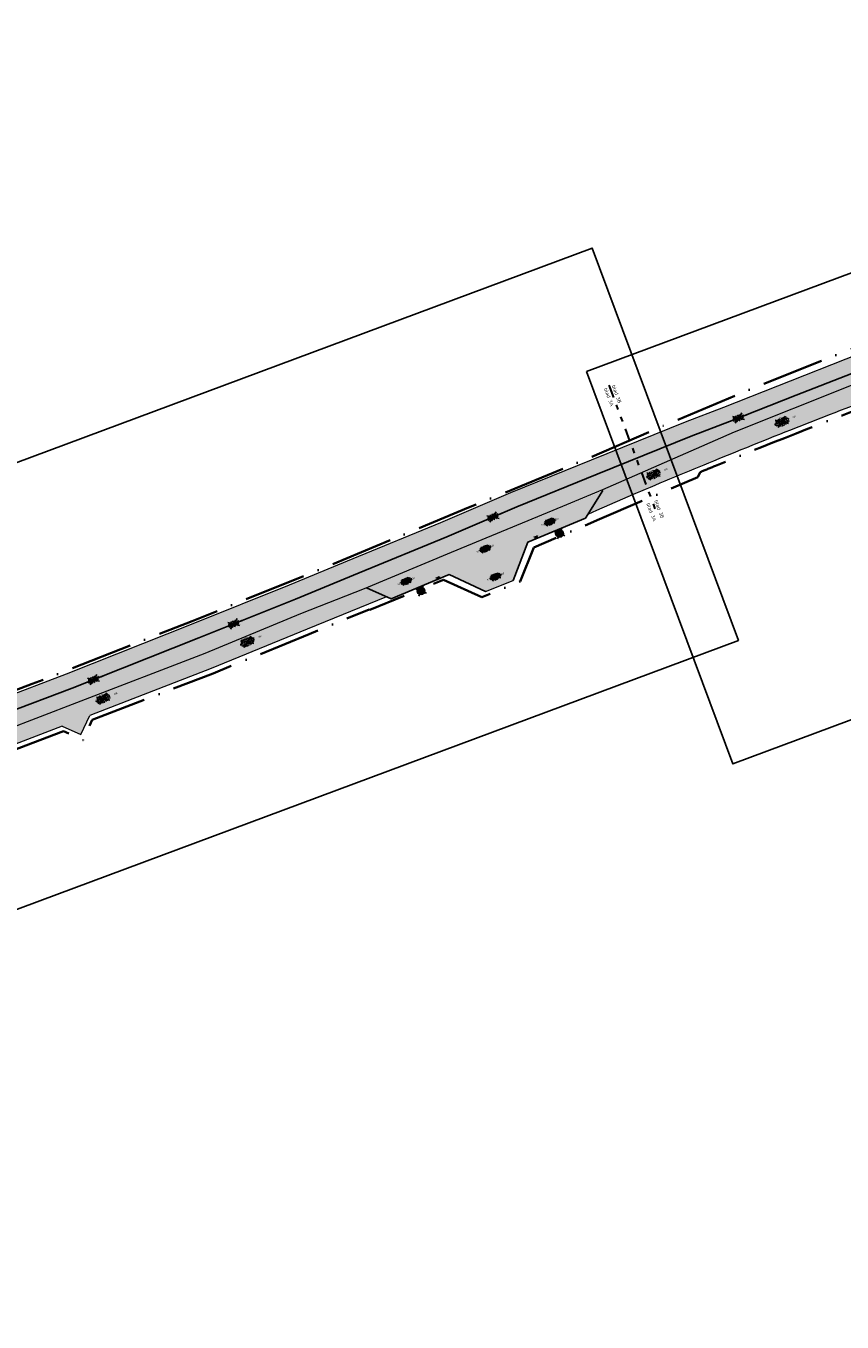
# Model space of a CAD drawing. Header units: metres. Extents: x 132493 to 135358, y 502695 to 503216.
# Tile 31 of 37: x 133220 to 133378, y 502965 to 503216. Entities that reach past the tile are written whole.
import ezdxf
from ezdxf.enums import TextEntityAlignment as Align

# ---------------------------------------------------------------- set-up
doc = ezdxf.new("R2010")
doc.units = ezdxf.units.M
doc.linetypes.add('AL-TEKENBLADGRENS', pattern=[11.5, 2.5, -1.5, 1, -1.5, 1, -1.5, 2.5])
doc.linetypes.add('XX-PROJECTGRENS', pattern=[18, 12, -3, 0, -3])
doc.layers.get('Defpoints').update_dxf_attribs({"color": 3})
doc.layers.add('ARC- groen', color=92, linetype='Continuous', lineweight=35, plot=False)
doc.layers.add('ARC-opbreken asfalt zwart', color=252, linetype='Continuous', lineweight=20, plot=False)
doc.layers.add('ARC-opbreken bss kf ev grijs', color=30, linetype='Continuous', plot=False)
for name, color, linetype, lineweight in [('N-WE-KG-GRENS_WERKGRENS-G', 5, 'XX-PROJECTGRENS', 35), ('N-WE-VH-KANTVERHARDING-G', 2, 'Continuous', 18), ('V-WE-GR-GRAS-S', 3, 'Continuous', 25), ('V-WE-RI-KOLK-S', 7, 'Continuous', 25), ('V-WE-VH-KANTOPSLUITING_TROTTOIRBAND_130 150-G', 210, 'VH-TROTTOIRBAND_130-150-V', 25), ('V-WE-VH-VERHARDING_ASFALT-S', 2, 'Continuous', 25), ('V-WE-VH-VERHARDING_BETONSTRAATSTEEN_ELLEBOOG-S', 2, 'Continuous', 25), ('V-WE-VW-VERKEERSTEKEN_BORD_E-S', 7, 'Continuous', 25), ('X-XX-AL-TEKENBLADGRENS-GD', 7, 'AL-TEKENBLADGRENS', 30), ('X-XX-AL-TEKENBLADGRENS-T35', 2, 'Continuous', 35)]:
    doc.layers.add(name, color=color, linetype=linetype, lineweight=lineweight)
doc.styles.add('NLCS-ISO', font='NLCS-ISO.ttf')
doc.styles.add('NLCS-ISO-M200-T35', font='NLCS-ISO.ttf', dxfattribs={"height": 0.7})
doc.linetypes.add('VH-TROTTOIRBAND_130-150-V', pattern='A,2.5,[24,NLCS.SHX,S=1,R=0,X=0,Y=0],2.5,-2,2,-2,2,-2', length=15)

# ---------------------------------------------------------------- blocks, each defined once
blk = doc.blocks.new('V-SVW-VERKEERSTEKEN_BORD_E01-SO')
at = {"true_color": 0xffffff}
h = blk.add_hatch(color=7, dxfattribs=at)
h.dxf.hatch_style = 1
h.paths.add_polyline_path([(-3.8, 0), (-3.5, 0, -1), (3.5, 0), (3.8, 0, 1)])
h = blk.add_hatch(color=7, dxfattribs=at)
h.dxf.hatch_style = 1
h.paths.add_polyline_path([(3.8, 0), (3.5, 0, -1), (-3.5, 0), (-3.8, 0, 1)])
h = blk.add_hatch(color=7, dxfattribs=at)
h.dxf.hatch_style = 1
h.paths.add_polyline_path([(-3.5, 0), (-3.4, 0, -1), (3.4, 0), (3.5, 0, 1)])
h = blk.add_hatch(color=7, dxfattribs=at)
h.dxf.hatch_style = 1
h.paths.add_polyline_path([(3.5, 0), (3.4, 0, -1), (-3.4, 0), (-3.5, 0, 1)])
h = blk.add_hatch(color=7, dxfattribs=at)
h.dxf.hatch_style = 1
h.paths.add_polyline_path([(-3.4, 0), (-2.6, 0, -1), (2.6, 0), (3.4, 0, 1)])
h = blk.add_hatch(color=7, dxfattribs=at)
h.dxf.hatch_style = 1
h.paths.add_polyline_path([(3.4, 0), (2.6, 0, -1), (-2.6, 0), (-3.4, 0, 1)])
h = blk.add_hatch(color=7, dxfattribs=at)
h.dxf.hatch_style = 1
h.paths.add_polyline_path([(-1.9, 1.5), (-2.1, 1.6, 0.169585), (-2.6, 0, 0.627905), (1.6, -2.1), (1.5, -1.9, -0.884205)])
h = blk.add_hatch(color=7, dxfattribs=at)
h.dxf.hatch_style = 1
h.paths.add_polyline_path([(-2, 1.3, 0.145992), (-2.4, 0, 0.596263), (1.3, -2)])
h = blk.add_hatch(color=7, dxfattribs=at)
h.dxf.hatch_style = 1
h.paths.add_polyline_path([(-1.6, 2.1, 0.056786), (-2.1, 1.6), (1.6, -2.1, 0.056786), (2.1, -1.6)])
h = blk.add_hatch(color=7, dxfattribs=at)
h.dxf.hatch_style = 1
h.paths.add_polyline_path([(-1.9, 1.5, 0.020695), (-2, 1.3), (1.3, -2, 0.020695), (1.5, -1.9)], flags=17)
h = blk.add_hatch(color=7, dxfattribs=at)
h.dxf.hatch_style = 1
h.paths.add_polyline_path([(1.9, -1.5), (2.1, -1.6, 0.169585), (2.6, 0, 0.627905), (-1.6, 2.1), (-1.5, 1.9, -0.884205)])
h = blk.add_hatch(color=7, dxfattribs=at)
h.dxf.hatch_style = 1
h.paths.add_polyline_path([(-1.3, 2, 0.020695), (-1.5, 1.9), (1.9, -1.5, 0.020695), (2, -1.3)], flags=17)
h = blk.add_hatch(color=7, dxfattribs=at)
h.dxf.hatch_style = 1
h.paths.add_polyline_path([(-1.3, 2), (2, -1.3, 0.145992), (2.4, 0, 0.596263)])
at = {"color": 250, "true_color": 0x191919}
for points in [[(-4, -4), (4, 4)], [(-4, 4), (4, -4)]]:
    blk.add_lwpolyline(points, dxfattribs=at)
at = {"color": 250, "lineweight": 0, "true_color": 0x191919}
for points in [[(1.6, -2.1), (-2.1, 1.6)], [(1.3, -2), (-2, 1.3)], [(2.1, -1.6), (-1.6, 2.1)], [(2, -1.3), (-1.3, 2)]]:
    blk.add_lwpolyline(points, dxfattribs=at)
for radius in [3.75, 3.55, 3.35]:
    blk.add_circle((0, 0), radius, dxfattribs=at)
for radius, start, end in [(2.65, 141.5002, 308.4998), (2.45, 146.7757, 303.2243), (2.65, 321.5002, 128.4998), (2.45, 326.7757, 123.2243)]:
    blk.add_arc((0, 0), radius, start, end, dxfattribs=at)
blk = doc.blocks.new('V-SGR-GRAS_01-SO')
at = {"ltscale": 0.1}
for p, q in [((-1.96, -0.07), (-1.98, 0)), ((-1.93, 0.19), (-1.93, 0.24)), ((-1.89, 0.24), (-1.92, 0.25)), ((-1.67, 0.02), (-1.6, 0.04)), ((-1.6, 0.24), (-1.65, 0.29)), ((-1.53, 0.32), (-1.6, 0.35)), ((-1.45, 0.64), (-1.52, 0.66)), ((-1.52, 0.19), (-1.44, 0.19)), ((-1.47, 0.58), (-1.48, 0.65)), ((0, 0), (-1.43, 1.03)), ((-1.43, 0.48), (-1.35, 0.5)), ((-1.36, 0.21), (-1.43, 0.23)), ((0, 0), (-1.43, -1.03)), ((-1.42, 0.13), (-1.36, 0.17)), ((-1.38, 0.11), (-1.32, 0.16)), ((-1.37, 0.01), (-1.38, 0.08)), ((-1.33, 0.11), (-1.33, 0.19)), ((-1.3, 0.76), (-1.32, 0.77)), ((-1.28, 0.68), (-1.28, 0.76)), ((-1.17, 0.39), (-1.23, 0.43)), ((-1.17, 0.24), (-1.22, 0.29)), ((-1.15, 0.65), (-1.21, 0.7)), ((-1.11, 0.17), (-1.04, 0.19)), ((-1.03, 0.03), (-1.1, 0.07)), ((-0.94, 0.84), (-1, 0.88)), ((-0.97, 0.51), (-0.92, 0.57)), ((-0.89, 0.5), (-0.97, 0.52)), ((-0.94, 0.19), (-0.87, 0.19)), ((-0.92, 0.42), (-0.86, 0.46)), ((-0.89, 0.81), (-0.82, 0.81)), ((-0.87, 0.66), (-0.89, 0.73)), ((-0.8, 0.06), (-0.88, 0.08)), ((-0.87, 0.62), (-0.8, 0.64)), ((-0.8, 0.47), (-0.87, 0.51)), ((-0.75, 0.24), (-0.8, 0.29)), ((-0.77, 0.09), (-0.79, 0.16)), ((-0.73, 0.65), (-0.78, 0.7)), ((-0.74, 0.03), (-0.73, 0.11)), ((-0.67, 0.11), (-0.73, 0.14)), ((-0.69, 0.61), (-0.68, 0.68)), ((-0.58, 0.92), (-0.64, 0.96)), ((-0.56, 0.92), (-0.51, 0.97)), ((-0.56, 0.32), (-0.48, 0.34)), ((-0.44, 0.55), (-0.51, 0.59)), ((-0.43, 0.78), (-0.5, 0.8)), ((-0.42, 0.71), (-0.36, 0.74)), ((-0.34, 0.35), (-0.41, 0.37)), ((-0.32, 0.24), (-0.38, 0.29)), ((-0.31, 0.19), (-0.37, 0.22)), ((-0.37, 0.19), (-0.29, 0.19)), ((-0.31, 0.65), (-0.36, 0.7)), ((-0.32, 0.81), (-0.24, 0.81)), ((-0.32, 0.77), (-0.24, 0.79)), ((-0.28, 0.73), (-0.29, 0.81)), ((-0.21, 1), (-0.27, 1.03)), ((-0.24, 0.02), (-0.17, 0.04)), ((-0.18, 0.17), (-0.19, 0.24)), ((-0.08, 0.63), (-0.14, 0.67)), ((-0.14, -0.04), (-0.14, 0.03)), ((-0.09, 0.53), (-0.09, 0.6)), ((-0.08, 0.16), (-0.03, 0.21)), ((-0.07, 0.19), (0, 0.23)), ((0.06, 0.27), (-0.01, 0.3)), ((0, 0), (1.43, 1.03)), ((0, 0.47), (0.07, 0.49)), ((0, 0), (1.43, -1.03)), ((0.1, 0.24), (0.05, 0.29)), ((0.13, 0.64), (0.06, 0.66)), ((0.07, 0.99), (0.14, 1.03)), ((0.12, 0.65), (0.07, 0.7)), ((0.22, 0.2), (0.15, 0.22)), ((0.21, 0.19), (0.28, 0.19)), ((0.29, 0.71), (0.22, 0.75)), ((0.24, 0.92), (0.31, 0.94)), ((0.26, 0.81), (0.33, 0.81)), ((0.32, 0.81), (0.3, 0.89)), ((0.31, 0.17), (0.39, 0.19)), ((0.32, 0.57), (0.38, 0.62)), ((0.42, 0.34), (0.36, 0.38)), ((0.42, 0.25), (0.4, 0.32)), ((0.43, 0.48), (0.49, 0.51)), ((0.53, 0.24), (0.47, 0.29)), ((0.54, 0.65), (0.49, 0.7)), ((0.56, -0.02), (0.49, 0.02)), ((0.5, 0.45), (0.51, 0.53)), ((0.59, 0.93), (0.52, 0.94)), ((0.55, 0.62), (0.63, 0.64)), ((0.65, 0.79), (0.58, 0.83)), ((0.68, 0.49), (0.61, 0.51)), ((0.77, 0.05), (0.7, 0.07)), ((0.78, 0.42), (0.72, 0.46)), ((0.78, 0.19), (0.86, 0.19)), ((0.83, 0.81), (0.91, 0.81)), ((0.92, 0.06), (0.85, 0.09)), ((0.87, 0.31), (0.94, 0.33)), ((0.95, 0.24), (0.9, 0.29)), ((0.91, 0.89), (0.91, 0.92)), ((0.97, 0.65), (0.91, 0.7)), ((0.93, 0.76), (0.99, 0.8)), ((1.01, 0.87), (0.95, 0.91)), ((1.01, 0.33), (1, 0.4)), ((1.15, 0.78), (1.08, 0.8)), ((1.15, 0.5), (1.08, 0.54)), ((1.1, 0.38), (1.1, 0.45)), ((1.11, 0.77), (1.18, 0.79)), ((1.24, 0.34), (1.17, 0.36)), ((1.18, 0.01), (1.26, 0.03)), ((1.21, 0.21), (1.26, 0.26)), ((1.28, 0.14), (1.22, 0.17)), ((1.28, 0.25), (1.35, 0.29)), ((1.37, 0.24), (1.32, 0.29)), ((1.39, 0.65), (1.34, 0.7)), ((1.36, 0.19), (1.43, 0.19)), ((1.42, 0.46), (1.5, 0.48)), ((1.51, 0.58), (1.44, 0.62)), ((1.64, 0.21), (1.58, 0.25)), ((1.61, 0.41), (1.59, 0.48)), ((1.69, 0.3), (1.7, 0.37)), ((1.79, 0.19), (1.72, 0.21)), ((1.74, 0.16), (1.81, 0.18)), ((1.8, 0.24), (1.75, 0.29)), ((1.93, 0.19), (1.95, 0.19)), ((-1.92, -0.16), (-1.85, -0.12)), ((-1.82, -0.08), (-1.9, -0.06)), ((-1.76, -0.13), (-1.82, -0.09)), ((-1.78, -0.3), (-1.73, -0.25)), ((-1.62, -0.5), (-1.69, -0.46)), ((-1.63, -0.57), (-1.68, -0.52)), ((-1.61, -0.17), (-1.67, -0.11)), ((-1.57, -0.44), (-1.49, -0.44)), ((-1.54, -0.66), (-1.5, -0.64)), ((-1.4, -0.05), (-1.46, -0.01)), ((-1.38, -0.46), (-1.38, -0.39)), ((-1.35, -0.28), (-1.28, -0.26)), ((-1.27, -0.23), (-1.34, -0.21)), ((-1.26, -0.42), (-1.33, -0.38)), ((-1.27, -0.56), (-1.28, -0.48)), ((-1.21, -0.57), (-1.26, -0.52)), ((-1.18, -0.67), (-1.25, -0.65)), ((-1.19, -0.17), (-1.24, -0.11)), ((-1.13, -0.78), (-1.19, -0.75)), ((-1.06, -0.39), (-1, -0.35)), ((-1.04, -0.58), (-0.97, -0.57)), ((-0.99, -0.44), (-0.92, -0.44)), ((-0.9, -0.34), (-0.96, -0.3)), ((-0.9, -0.65), (-0.84, -0.6)), ((-0.84, -0.94), (-0.85, -0.93)), ((-0.78, -0.57), (-0.84, -0.52)), ((-0.76, -0.7), (-0.83, -0.67)), ((-0.76, -0.17), (-0.82, -0.11)), ((-0.8, -0.13), (-0.73, -0.11)), ((-0.71, -0.38), (-0.79, -0.36)), ((-0.79, -0.54), (-0.78, -0.46)), ((-0.72, -0.89), (-0.65, -0.87)), ((-0.71, -0.9), (-0.64, -0.86)), ((-0.62, -0.82), (-0.7, -0.8)), ((-0.67, -0.48), (-0.69, -0.4)), ((-0.53, -0.26), (-0.6, -0.22)), ((-0.58, -0.99), (-0.59, -0.97)), ((-0.57, -0.1), (-0.5, -0.06)), ((-0.49, -0.25), (-0.44, -0.19)), ((-0.48, -0.44), (-0.41, -0.42)), ((-0.4, -0.63), (-0.46, -0.59)), ((-0.38, -0.98), (-0.43, -0.93)), ((-0.42, -0.44), (-0.34, -0.44)), ((-0.36, -0.57), (-0.41, -0.52)), ((-0.34, -0.17), (-0.39, -0.11)), ((-0.26, -0.99), (-0.33, -0.95)), ((-0.25, -0.09), (-0.32, -0.07)), ((-0.17, -0.18), (-0.24, -0.14)), ((-0.16, -0.53), (-0.23, -0.51)), ((-0.21, -0.61), (-0.15, -0.58)), ((-0.19, -0.62), (-0.19, -0.54)), ((-0.17, -0.74), (-0.1, -0.72)), ((-0.07, -0.97), (-0.14, -0.95)), ((-0.04, -0.55), (-0.1, -0.51)), ((-0.08, -0.4), (-0.09, -0.32)), ((-0.01, -1.01), (0.04, -0.95)), ((0.05, -0.98), (0, -0.93)), ((0.07, -0.57), (0.01, -0.52)), ((0.02, -0.96), (0.01, -0.89)), ((0.08, -0.17), (0.03, -0.11)), ((0.1, -0.91), (0.03, -0.88)), ((0.07, -0.29), (0.14, -0.27)), ((0.19, -0.1), (0.13, -0.06)), ((0.16, -0.44), (0.23, -0.44)), ((0.17, -1.04), (0.22, -1.02)), ((0.31, -0.24), (0.24, -0.22)), ((0.33, -0.47), (0.26, -0.43)), ((0.29, -0.33), (0.35, -0.29)), ((0.4, -0.68), (0.32, -0.66)), ((0.39, -0.6), (0.45, -0.55)), ((0.39, -0.59), (0.46, -0.57)), ((0.4, -0.69), (0.41, -0.62)), ((0.46, -0.83), (0.4, -0.8)), ((0.47, -0.98), (0.42, -0.93)), ((0.49, -0.57), (0.44, -0.52)), ((0.45, -0.12), (0.46, -0.05)), ((0.51, -0.17), (0.45, -0.11)), ((0.52, -0.32), (0.5, -0.24)), ((0.62, -0.88), (0.6, -0.81)), ((0.63, -0.14), (0.7, -0.12)), ((0.69, -0.39), (0.62, -0.35)), ((0.64, -0.84), (0.71, -0.81)), ((0.7, -0.89), (0.77, -0.88)), ((0.73, -0.44), (0.81, -0.44)), ((0.82, -0.76), (0.76, -0.72)), ((0.78, -0.04), (0.85, 0)), ((0.86, -0.39), (0.79, -0.37)), ((0.8, -0.19), (0.85, -0.14)), ((0.86, -0.94), (0.84, -0.93)), ((0.91, -0.57), (0.86, -0.52)), ((0.93, -0.17), (0.88, -0.11)), ((0.95, -0.83), (0.88, -0.81)), ((0.94, -0.44), (1.01, -0.42)), ((1.05, -0.31), (0.99, -0.27)), ((1, -0.77), (1, -0.7)), ((1.05, -0.2), (1.05, -0.12)), ((1.11, -0.24), (1.1, -0.16)), ((1.19, -0.68), (1.12, -0.64)), ((1.14, -0.56), (1.21, -0.52)), ((1.21, -0.8), (1.2, -0.73)), ((1.33, -0.1), (1.26, -0.08)), ((1.26, -0.75), (1.33, -0.73)), ((1.34, -0.57), (1.29, -0.52)), ((1.36, -0.17), (1.3, -0.11)), ((1.31, -0.44), (1.38, -0.44)), ((1.42, -0.23), (1.35, -0.19)), ((1.42, -0.54), (1.35, -0.52)), ((1.55, -0.6), (1.49, -0.56)), ((1.5, -0.29), (1.57, -0.27)), ((1.64, -0.27), (1.65, -0.2)), ((1.64, -0.27), (1.7, -0.23)), ((1.68, -0.55), (1.74, -0.5)), ((1.71, -0.16), (1.69, -0.09)), ((1.78, -0.15), (1.71, -0.11)), ((1.71, -0.52), (1.71, -0.52)), ((1.78, -0.17), (1.73, -0.11)), ((1.88, -0.25), (1.81, -0.23))]:
    blk.add_line(p, q, dxfattribs=at)
at = {"ltscale": 0.1, "style": 'NLCS-ISO'}
blk.add_attdef('TYPE', text='', height=0.5, dxfattribs=at).set_placement((3.47, -0.02), align=Align.MIDDLE_CENTER)
blk = doc.blocks.new('V-SRI-KOLK_STRAAT_300X300-SO')
at = {"ltscale": 0.1}
for p, q in [((-1.875, 2), (1.875, -0.5)), ((1.875, 2), (-1.875, -0.5))]:
    blk.add_line(p, q, dxfattribs=at)
for p, q in [((-0.75, 0), (0.75, 1.5)), ((0.75, 0), (-0.75, 1.5))]:
    blk.add_line(p, q)
at = {"flags": 128}
blk.add_lwpolyline([(-0.75, 0), (0.75, 0), (0.75, 1.5), (-0.75, 1.5)], close=True, dxfattribs=at)
blk = doc.blocks.new('V-SVH-BSS_KEIFORMAAT_ELLEBOOG-SO')
at = {"ltscale": 0.1}
for p, q in [((-5.6, 0.4), (-4, 0.4)), ((-5, 1.4), (-2.9, 1.4)), ((-5, 0.4), (-5, -1.4)), ((0, 0), (-4.2, -3)), ((-4, 1.4), (-4, -1.7)), ((0, 0), (-3.7, 2.7)), ((-3.1, 2.5), (-1.9, 2.5)), ((-2.9, 2.5), (-2.9, -0.7)), ((-2.9, 0.4), (0.2, 0.4)), ((-1.9, 2.8), (-1.9, 0.4)), ((-1.9, 1.4), (1.3, 1.4)), ((-0.8, 2.9), (-0.8, 1.4)), ((-0.8, 2.5), (2.3, 2.5)), ((-0.8, 0.4), (-0.8, -2.8)), ((0, 0), (3.7, 2.7)), ((0.2, 3), (0.2, 2.5)), ((0.2, 1.4), (0.2, -1.7)), ((1.3, 2.5), (1.3, -0.7)), ((1.3, 0.4), (4.4, 0.4)), ((2.3, 2.7), (2.3, 0.4)), ((2.3, 1.4), (5, 1.4)), ((3.4, 2.4), (3.4, 1.4)), ((3.4, 0.4), (3.4, -2.4)), ((4.4, 1.4), (4.4, -1.7)), ((5.5, 0.7), (5.5, -0.7)), ((5.5, 0.4), (5.6, 0.4)), ((-5.5, -0.7), (-5, -0.7)), ((-4.6, -1.7), (-1.9, -1.7)), ((-4, -0.7), (-0.8, -0.7)), ((-2.9, -1.7), (-2.9, -2.5)), ((-1.9, -0.7), (-1.9, -2.8)), ((-1.9, -2.8), (1.3, -2.8)), ((-0.8, -1.7), (2.3, -1.7)), ((0, 0), (4.2, -3)), ((0.2, -0.7), (3.4, -0.7)), ((0.2, -2.8), (0.2, -3)), ((1.3, -1.7), (1.3, -2.9)), ((2.3, -0.7), (2.3, -2.7)), ((3.4, -1.7), (4.6, -1.7)), ((4.4, -0.7), (5.5, -0.7))]:
    blk.add_line(p, q, dxfattribs=at)
at = {"style": 'NLCS-ISO'}
blk.add_attdef('FORMAAT', text='', height=1.8, dxfattribs=at).set_placement((-5.7, 0), align=Align.MIDDLE_RIGHT)
blk.add_attdef('KLEUR', text='', height=1.8, dxfattribs=at).set_placement((5.7, 0), align=Align.MIDDLE_LEFT)
at = {"style": 'NLCS-ISO', "flags": 1}
blk.add_attdef('FUNCTIE', text='', height=1.8, dxfattribs=at).set_placement((0.1, -3.6), align=Align.MIDDLE_CENTER)
blk = doc.blocks.new('V-SVH-ASFALT-SO')
at = {"ltscale": 0.1}
for p, q in [((-5.6, -0.6), (-4, 2.1)), ((-1.8, -2.8), (-4.5, 1.8)), ((-4.1, -2), (-1.2, 2.9)), ((0.6, -3), (-2.7, 2.6)), ((-2.2, -2.7), (1.1, 2.9)), ((2.7, -2.6), (-0.5, 3)), ((0, -3), (3.1, 2.5)), ((4.5, -1.8), (1.9, 2.8)), ((2.5, -2.7), (4.9, 1.5)), ((5.6, 0.3), (5, 1.4)), ((-4.9, -1.5), (-5.6, -0.2))]:
    blk.add_line(p, q, dxfattribs=at)
for q in [(-4.9, 3.5), (4.9, 3.5), (-4.9, -3.5), (4.9, -3.5)]:
    blk.add_line((0, 0), q)
at = {"style": 'NLCS-ISO'}
blk.add_attdef('KLEUR', text='', height=1.8, dxfattribs=at).set_placement((7.3, 0), align=Align.MIDDLE_LEFT)
at = {"style": 'NLCS-ISO', "flags": 1}
blk.add_attdef('FUNCTIE', text='', height=1.8, dxfattribs=at).set_placement((0.1, -3.6), align=Align.MIDDLE_CENTER)

msp = doc.modelspace()

# ---------------------------------------------------------------- hatches: boundary and pattern name
at = {"layer": 'ARC- groen', "transparency": 33554559}
h = msp.add_hatch(color=256, dxfattribs=at)
h.dxf.hatch_style = 1
h.paths.add_polyline_path([(133353.65, 503131.46), (133329.18, 503121.07), (133332.11, 503125.9), (133354.48, 503135.72), (133381.52, 503146.47), (133387.48, 503144.78)])
h = msp.add_hatch(color=256, dxfattribs=at)
h.dxf.hatch_style = 1
edge = h.paths.add_edge_path()
edge.add_line((133153.09, 503052.22), (133136.6, 503046.39))
edge.add_arc((133133.86, 503051.45), 5.75, 298.4906, 353.6449)
edge.add_line((133139.58, 503050.81), (133151.98, 503055.27))
edge.add_line((133151.98, 503055.27), (133221.36, 503081.3))
edge.add_line((133221.36, 503081.3), (133255.07, 503094.23))
edge.add_line((133255.07, 503094.23), (133286.31, 503106.86))
edge.add_line((133286.31, 503106.86), (133290.19, 503105.11))
edge.add_line((133290.19, 503105.11), (133256.27, 503091.21))
edge.add_line((133256.27, 503091.21), (133232.72, 503082.14))
edge.add_line((133232.72, 503082.14), (133231.02, 503078.42))
edge.add_line((133231.02, 503078.42), (133227.38, 503080.08))
edge.add_line((133227.38, 503080.08), (133217.29, 503076.12))
edge.add_line((133217.29, 503076.12), (133153.09, 503052.22))
at = {"layer": 'ARC-opbreken asfalt zwart', "transparency": 33554559}
h = msp.add_hatch(color=256, dxfattribs=at)
h.dxf.hatch_style = 1
edge = h.paths.add_edge_path()
edge.add_line((133142.75, 503058.23), (133116.91, 503048.88))
edge.add_line((133116.91, 503048.88), (133108.88, 503040.17))
edge.add_line((133108.88, 503040.17), (133145.78, 503053.07))
edge.add_line((133145.78, 503053.07), (133171.94, 503062.63))
edge.add_line((133171.94, 503062.63), (133200.18, 503073.25))
edge.add_line((133200.18, 503073.25), (133211.36, 503077.42))
edge.add_line((133211.36, 503077.42), (133216.69, 503079.44))
edge.add_line((133216.69, 503079.44), (133230.23, 503084.63))
edge.add_line((133230.23, 503084.63), (133242.65, 503089.43))
edge.add_line((133242.65, 503089.43), (133259.37, 503096))
edge.add_line((133259.37, 503096), (133265.84, 503098.63))
edge.add_line((133265.84, 503098.63), (133270.42, 503100.52))
edge.add_line((133270.42, 503100.52), (133279.8, 503104.28))
edge.add_line((133279.8, 503104.28), (133285.96, 503106.71))
edge.add_line((133285.96, 503106.71), (133292.17, 503109.31))
edge.add_line((133292.17, 503109.31), (133296.71, 503111.2))
edge.add_line((133296.71, 503111.2), (133314.28, 503118.5))
edge.add_line((133314.28, 503118.5), (133324.32, 503122.66))
edge.add_line((133324.32, 503122.66), (133332.11, 503125.9))
edge.add_line((133332.11, 503125.9), (133341.17, 503129.87))
edge.add_line((133341.17, 503129.87), (133352.3, 503134.73))
edge.add_line((133352.3, 503134.73), (133357.59, 503137.1))
edge.add_line((133357.59, 503137.1), (133380.27, 503146.12))
edge.add_line((133380.27, 503146.12), (133389.97, 503149.41))
edge.add_line((133389.97, 503149.41), (133391.17, 503150.28))
edge.add_line((133391.17, 503150.28), (133393.9, 503151.46))
edge.add_line((133393.9, 503151.46), (133410.03, 503156.5))
edge.add_line((133410.03, 503156.5), (133417.1, 503158.56))
edge.add_line((133417.1, 503158.56), (133431.76, 503161.92))
edge.add_line((133431.76, 503161.92), (133450.73, 503165.36))
edge.add_line((133450.73, 503165.36), (133462, 503167.55))
edge.add_line((133462, 503167.55), (133466.42, 503168.48))
edge.add_line((133466.42, 503168.48), (133468.78, 503169.12))
edge.add_line((133468.78, 503169.12), (133476.03, 503171.07))
edge.add_line((133476.03, 503171.07), (133480.92, 503172.69))
edge.add_line((133480.92, 503172.69), (133485.11, 503174.05))
edge.add_line((133485.11, 503174.05), (133495.24, 503177.91))
edge.add_line((133495.24, 503177.91), (133504.39, 503181.51))
edge.add_line((133504.39, 503181.51), (133509.49, 503183.55))
edge.add_line((133509.49, 503183.55), (133511.2, 503184.23))
edge.add_line((133511.2, 503184.23), (133516.07, 503185.93))
edge.add_line((133516.07, 503185.93), (133514.39, 503190.89))
edge.add_line((133514.39, 503190.89), (133507.7, 503188.54))
edge.add_line((133507.7, 503188.54), (133495.71, 503183.4))
edge.add_line((133495.71, 503183.4), (133481.92, 503178.22))
edge.add_line((133481.92, 503178.22), (133468.86, 503174.34))
edge.add_line((133468.86, 503174.34), (133458.27, 503172.01))
edge.add_line((133458.27, 503172.01), (133452.4, 503171.02))
edge.add_line((133452.4, 503171.02), (133446.22, 503169.97))
edge.add_line((133446.22, 503169.97), (133432.28, 503167.63))
edge.add_arc((133484.24, 502919.12), 253.88, 101.8112, 105.1625)
edge.add_line((133417.84, 503164.17), (133410.73, 503162.18))
edge.add_line((133410.73, 503162.18), (133406.04, 503160.81))
edge.add_line((133406.04, 503160.81), (133398.64, 503158.35))
edge.add_line((133398.64, 503158.35), (133394.33, 503156.91))
edge.add_line((133394.33, 503156.91), (133391.25, 503155.89))
edge.add_line((133391.25, 503155.89), (133368.43, 503146.93))
edge.add_line((133368.43, 503146.93), (133348.13, 503139.01))
edge.add_line((133348.13, 503139.01), (133339.01, 503135.33))
edge.add_line((133339.01, 503135.33), (133333.77, 503133.21))
edge.add_line((133333.77, 503133.21), (133329.88, 503131.64))
edge.add_line((133329.88, 503131.64), (133322.09, 503128.47))
edge.add_line((133322.09, 503128.47), (133315.14, 503125.64))
edge.add_line((133315.14, 503125.64), (133310.39, 503123.64))
edge.add_line((133310.39, 503123.64), (133300.72, 503119.51))
edge.add_line((133300.72, 503119.51), (133296.9, 503117.94))
edge.add_line((133296.9, 503117.94), (133291.93, 503115.9))
edge.add_line((133291.93, 503115.9), (133277.58, 503109.98))
edge.add_line((133277.58, 503109.98), (133269.66, 503106.72))
edge.add_line((133269.66, 503106.72), (133228.24, 503090.22))
edge.add_line((133228.24, 503090.22), (133223.91, 503088.57))
edge.add_line((133223.91, 503088.57), (133218.92, 503086.67))
edge.add_line((133218.92, 503086.67), (133200.79, 503079.93))
edge.add_line((133200.79, 503079.93), (133192.18, 503076.69))
edge.add_line((133192.18, 503076.69), (133165.35, 503066.63))
edge.add_line((133165.35, 503066.63), (133157.59, 503063.69))
edge.add_line((133157.59, 503063.69), (133142.75, 503058.23))
at = {"layer": 'ARC-opbreken bss kf ev grijs', "transparency": 33554559}
h = msp.add_hatch(color=256, dxfattribs=at)
h.dxf.hatch_style = 1
h.paths.add_polyline_path([(133332.09, 503125.68), (133286.33, 503106.87), (133291.09, 503104.7), (133302.36, 503109.42), (133309.37, 503106.15), (133314.72, 503108.25), (133317.6, 503115.73), (133328.73, 503120.36)])

# ---------------------------------------------------------------- linework, layer by layer
at = {"layer": 'Defpoints', "elevation": -7055.85, "flags": 128}
for points in [[(133328.95, 503148.75), (133508.69, 503215.69), (133536.99, 503139.69), (133357.26, 503072.75)], [(133150.32, 503105.72), (133330.06, 503172.66), (133358.37, 503096.66), (133178.63, 503029.72)]]:
    msp.add_lwpolyline(points, close=True, dxfattribs=at)
at = {"layer": 'Defpoints', "flags": 128}
msp.add_lwpolyline([(133216.37, 503082.49), (133229.33, 503087.43), (133253.88, 503097.16), (133272.55, 503104.65), (133284.89, 503109.76), (133301.88, 503116.75), (133315.45, 503122.53), (133331.01, 503128.86), (133349.23, 503136.22), (133356.62, 503139.05), (133369.53, 503144.14), (133380.34, 503148.4)], dxfattribs=at)
at = {"layer": 'N-WE-KG-GRENS_WERKGRENS-G', "flags": 128}
msp.add_lwpolyline([(132714.23, 502831.39), (132712.74, 502830.02), (132714.17, 502827.11), (132719.43, 502816.19), (132713.92, 502811.82, 0.041618), (132718.64, 502809.63, 0.097455), (132725.88, 502809.06), (132725.81, 502804.75), (132725.61, 502797.81), (132725.11, 502797.82, -0.135959), (132716.37, 502797.17), (132711.36, 502798.43), (132706.39, 502799.68), (132700.27, 502800.25, -0.009927), (132677.64, 502796.22), (132632.48, 502780.04), (132631.33, 502779.15), (132632.05, 502777.59), (132622.17, 502772.66), (132620.97, 502775.06), (132620.45, 502775.3), (132554.71, 502749.92), (132553.55, 502749.26), (132548.05, 502747.41), (132545.41, 502745.62), (132545.46, 502743.71), (132548.27, 502740.2), (132546.2, 502738.55), (132547.27, 502736.37), (132545.77, 502735.69), (132549.51, 502726.13), (132551, 502723.08), (132548.61, 502721.92), (132542.86, 502733.75), (132538.4, 502731.58), (132545.62, 502716.67), (132539.15, 502713.58), (132538.38, 502715.21), (132538.83, 502715.42, 0.125806), (132540.86, 502717.12), (132538.22, 502722.59), (132533.09, 502720.17), (132531.99, 502722.5), (132537.07, 502724.96), (132534.57, 502730.13), (132532.66, 502734.08), (132529.45, 502740.76, 0.38851), (132526.44, 502741.98), (132517.36, 502738.59), (132516.34, 502741.25), (132514.33, 502748.37), (132518.76, 502750.02), (132518.71, 502750.16), (132537.47, 502757.12), (132545.23, 502760.11), (132545.34, 502759.99), (132617.22, 502787.57, 0.053036), (132670.15, 502814.14), (132672.33, 502817.63), (132670.75, 502818.61), (132672.19, 502820.92), (132670.45, 502822.03), (132673.8, 502827.29), (132676.71, 502830.37), (132678.64, 502831.83), (132679.36, 502829.72), (132686.54, 502832), (132685.89, 502832.79), (132687.78, 502834.34), (132685.89, 502836.65, -0.033635), (132681.76, 502842.46), (132688.15, 502846.92), (132694.78, 502837.4), (132696.55, 502838.89), (132699.44, 502838.52), (132704.65, 502843.33), (132708.69, 502846.94), (132708.79, 502849.32), (132723.08, 502862.5, 0.073083), (132734.93, 502877.17), (132757.83, 502915.91), (132758.7, 502915.41), (132759.17, 502916.21), (132760.39, 502915.43), (132762.03, 502915.85, -0.026489), (132766.15, 502921.63), (132767.8, 502923.53, -0.148382), (132790.48, 502936.94), (132818.01, 502943.9), (132826.67, 502946.2), (132835.26, 502948.54), (132853.03, 502954.72), (132855.54, 502955.59), (132893.67, 502969.93), (132911.43, 502976.55), (132985.94, 503003.55), (133023.57, 503017.07), (133037.47, 503022.04), (133036.83, 503023.84), (133048.37, 503027.9), (133048.98, 503026.11), (133048.99, 503026.11), (133116.42, 503049.94), (133129.59, 503053.97), (133207.88, 503083.08), (133221.6, 503088.23), (133252.58, 503100.41), (133277.39, 503110.44), (133306.07, 503122.39), (133329.69, 503132.11), (133343.75, 503138.21), (133361.84, 503145.78), (133391.05, 503157.41), (133404.4, 503161.71), (133414.37, 503164.47), (133423.34, 503166.67), (133422.76, 503168.09), (133426.05, 503169.42), (133426.86, 503167.42), (133431.54, 503168.3), (133432.86, 503169.71, -0.012525), (133446.2, 503172.02), (133446.43, 503171.14), (133453.7, 503172.44), (133464.24, 503174.56), (133468.75, 503175.7), (133481.35, 503179.8), (133494.58, 503184.52), (133505.99, 503189.24), (133509.75, 503190.51), (133516.55, 503192.91), (133520.25, 503182.16), (133500.01, 503174.43), (133496.13, 503172.73), (133491.38, 503168.18), (133489.97, 503172.14, -0.001551), (133487.17, 503171.15, -0.023656), (133473.92, 503167.22, -0.090258), (133471.02, 503165.29), (133449.11, 503158.53), (133447.97, 503161.97), (133447.23, 503162.67, 0.052266), (133400.8, 503151.16), (133401.03, 503146.32), (133398.18, 503145.87), (133389.71, 503144.55, 0.007004), (133353.9, 503130.48, 0.00058), (133350.95, 503129.27), (133350.49, 503128.3), (133331.43, 503120.14), (133318.71, 503114.68), (133316.06, 503108.09), (133308.67, 503105.03), (133301.21, 503108.41), (133287, 503102.61), (133286.86, 503102.66), (133275.25, 503097.91), (133256.64, 503090.28), (133233.22, 503081.26), (133231.44, 503077.36), (133227.63, 503079.1), (133217.67, 503075.27), (133153.44, 503051.28), (133141, 503046.86), (133135.59, 503044.98), (133134.69, 503047.48), (133133.49, 503047.05, 0.110259), (133115.83, 503035.85), (133100.74, 503020.77, 0.265135), (133098.64, 503013.13), (133089.71, 503009.98, 0.257939), (133083.44, 503014.53, 0.006082), (133083.25, 503014.55), (133077.97, 503015.07), (133061.92, 503016.65, 0.110369), (133041.14, 503014.12), (133025.63, 503008.61), (133021.66, 503007.26), (133021.39, 503008.03), (132937.62, 502978.22), (132938.36, 502976.2), (132914.78, 502967.54), (132913.47, 502967.06, 0.415091), (132911.78, 502963.4), (132912.51, 502961.44), (132902.76, 502957.81), (132902.24, 502959.22, 0.414546), (132897.87, 502961.22), (132896.43, 502960.69), (132859.01, 502946.77), (132839.95, 502940.01), (132837.19, 502939.03, 0.419067), (132835.14, 502934.64), (132835.59, 502933.44), (132826.05, 502929.85), (132824.71, 502933.43, 0.382663), (132821.88, 502934.92), (132821.66, 502934.87), (132792.84, 502927.58, 0.199942), (132770.15, 502910.61), (132769.1, 502908.84), (132764.33, 502900.77), (132764.84, 502894.88, -0.023781), (132742.36, 502859.09, -0.025284), (132736.34, 502852.28, -0.00557), (132713.86, 502831.06)], format="xyb", dxfattribs=at)
at = {"layer": 'N-WE-VH-KANTVERHARDING-G', "flags": 128}
for points in [[(133357.59, 503137.1), (133380.27, 503146.12), (133389.97, 503149.41), (133391.17, 503150.28), (133393.9, 503151.46), (133400.9, 503153.65), (133407.9, 503155.84), (133417.1, 503158.56), (133425.71, 503160.53), (133431.76, 503161.92), (133443.99, 503164.11), (133457.47, 503166.61), (133466.53, 503168.5), (133476.03, 503171.07), (133485.11, 503174.05), (133497.57, 503178.8), (133511.2, 503184.23), (133517.96, 503186.59)], [(133215.32, 503085.3), (133228.24, 503090.22), (133252.77, 503099.95), (133271.42, 503107.42), (133283.75, 503112.54), (133300.72, 503119.51), (133314.29, 503125.3), (133329.88, 503131.64), (133348.13, 503139.01), (133355.53, 503141.85), (133368.43, 503146.93), (133379.24, 503151.19), (133391.25, 503155.89), (133406.04, 503160.81), (133415.42, 503163.55), (133420.26, 503164.78), (133425.09, 503166.02), (133428.68, 503166.82), (133432.28, 503167.63)], [(133050.21, 503019.99), (133123.72, 503045.26), (133123.74, 503045.22), (133123.89, 503045.27), (133137.18, 503050.03), (133139.59, 503050.87), (133151.98, 503055.27), (133167.03, 503060.77), (133188.81, 503068.93), (133202.14, 503074), (133216.17, 503079.24), (133230.23, 503084.63), (133255.07, 503094.23), (133273.64, 503101.85), (133285.96, 503106.71), (133302.81, 503113.75), (133324.32, 503122.66), (133332.11, 503125.9), (133350.24, 503133.84), (133357.59, 503137.1)], [(133309.39, 503106.16), (133314.73, 503108.25)], [(133290.19, 503105.11), (133274.87, 503098.84), (133256.27, 503091.21), (133232.72, 503082.14)], [(133227.38, 503080.08), (133231.02, 503078.42), (133232.72, 503082.14)], [(133227.38, 503080.08), (133217.32, 503076.2), (133153.09, 503052.22), (133140.66, 503047.8), (133136.6, 503046.39)]]:
    msp.add_lwpolyline(points, dxfattribs=at)
msp.add_lwpolyline([(133387.73, 503144.87, 0.006689), (133353.52, 503131.4, 0.002973), (133338.43, 503125.12), (133330.89, 503121.82), (133329.18, 503121.07)], format="xyb", dxfattribs=at)
at = {"layer": 'V-WE-VH-KANTOPSLUITING_TROTTOIRBAND_130 150-G', "flags": 128}
for points in [[(133314.73, 503108.25), (133317.6, 503115.73), (133328.73, 503120.36), (133332.09, 503125.68)], [(133286.31, 503106.86), (133291.09, 503104.7), (133302.36, 503109.42), (133309.37, 503106.15)]]:
    msp.add_lwpolyline(points, dxfattribs=at)
at = {"layer": 'X-XX-AL-TEKENBLADGRENS-GD', "elevation": -0.13, "flags": 128}
msp.add_lwpolyline([(133333.28, 503146.08), (133342.67, 503120.85)], dxfattribs=at)

# ---------------------------------------------------------------- block references
at = {"layer": 'V-WE-GR-GRAS-S', "xscale": 0.75, "yscale": 0.75, "zscale": 0.475, "rotation": 22.30078484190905}
for p in [(133366.78, 503139), (133341.92, 503128.81), (133263.25, 503096.4), (133235.34, 503085.38)]:
    msp.add_blockref('V-SGR-GRAS_01-SO', p, dxfattribs=at).add_auto_attribs({'TYPE': 'GR'})
at = {"layer": 'V-WE-RI-KOLK-S', "xscale": 0.2000000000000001, "yscale": 0.2000000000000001, "zscale": 0.2000000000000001, "rotation": 202.0306894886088}
for p in [(133319.12, 503116.77), (133300.13, 503108.84)]:
    msp.add_blockref('V-SRI-KOLK_STRAAT_300X300-SO', p, dxfattribs=at)
at = {"layer": 'V-WE-VH-VERHARDING_ASFALT-S', "xscale": 0.2, "yscale": 0.2, "zscale": 0.2}
for p, rotation in [((133358.35, 503139.73), 21.49406609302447), ((133310.84, 503120.57), 23.08950024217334), ((133260.63, 503099.87), 21.8504481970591), ((133233.46, 503089.06), 21.62625113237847)]:
    msp.add_blockref('V-SVH-ASFALT-SO', p, dxfattribs=dict(at, rotation=rotation)).add_auto_attribs({'KLEUR': 'ZW'})
at = {"layer": 'V-WE-VH-VERHARDING_BETONSTRAATSTEEN_ELLEBOOG-S', "xscale": 0.2, "yscale": 0.2, "zscale": 0.2, "rotation": 21.11642717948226}
for p in [(133321.82, 503119.64), (133309.3, 503114.43), (133311.32, 503109.02), (133294, 503108.15)]:
    msp.add_blockref('V-SVH-BSS_KEIFORMAAT_ELLEBOOG-SO', p, dxfattribs=at).add_auto_attribs({'FORMAAT': 'KF', 'KLEUR': 'GR'})
at = {"layer": 'V-WE-VW-VERKEERSTEKEN_BORD_E-S', "xscale": 0.2, "yscale": 0.2, "zscale": 0.2, "rotation": 23.2006542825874}
for p in [(133323.71, 503117.37), (133296.89, 503106.26)]:
    msp.add_blockref('V-SVW-VERKEERSTEKEN_BORD_E01-SO', p, dxfattribs=at)

# ---------------------------------------------------------------- texts
at = {"layer": 'X-XX-AL-TEKENBLADGRENS-T35', "style": 'NLCS-ISO-M200-T35'}
for s, p in [('blad 3A', (133332.3, 503145.44, -1.59)), ('blad 3B', (133333.82, 503146.01, -1.59)), ('blad 3A', (133340.53, 503123.15, -1.12)), ('blad 3B', (133342.06, 503123.71, -1.12))]:
    msp.add_text(s, height=0.7, rotation=290.2876, dxfattribs=at).set_placement(p)

doc.saveas('drawing.dxf')
